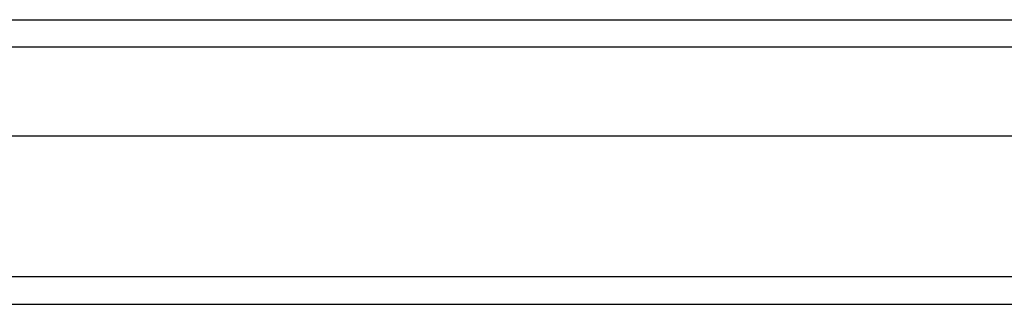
# Model space of a CAD drawing. Header units: inches. Extents: x 10.4 to 91.7, y 6.5 to 62.3.
# Tile 8 of 54: x 50.1 to 53.1, y 23.1 to 24. Entities that reach past the tile are written whole.
import ezdxf

# ---------------------------------------------------------------- set-up
doc = ezdxf.new("R2010")
doc.units = ezdxf.units.IN
doc.header["$MEASUREMENT"] = 0
doc.layers.add('Visible Edges(ANSI)', color=7, linetype='Continuous', lineweight=25)
doc.layers.add('Visible Tangent Edges(ANSI)', color=7, linetype='Continuous', lineweight=25)

msp = doc.modelspace()

# ---------------------------------------------------------------- linework, layer by layer
at = {"layer": 'Visible Edges(ANSI)'}
for p, q in [((48.0093, 23.9993), (58.215, 23.9993)), ((58.4035, 23.645), (47.8208, 23.645)), ((47.1962, 23.1332), (59.0282, 23.1332))]:
    msp.add_line(p, q, dxfattribs=at)
at = {"layer": 'Visible Tangent Edges(ANSI)'}
for p, q in [((58.33, 23.9153), (47.8943, 23.9153)), ((59.0282, 23.2172), (47.1962, 23.2172))]:
    msp.add_line(p, q, dxfattribs=at)

doc.saveas('drawing.dxf')
